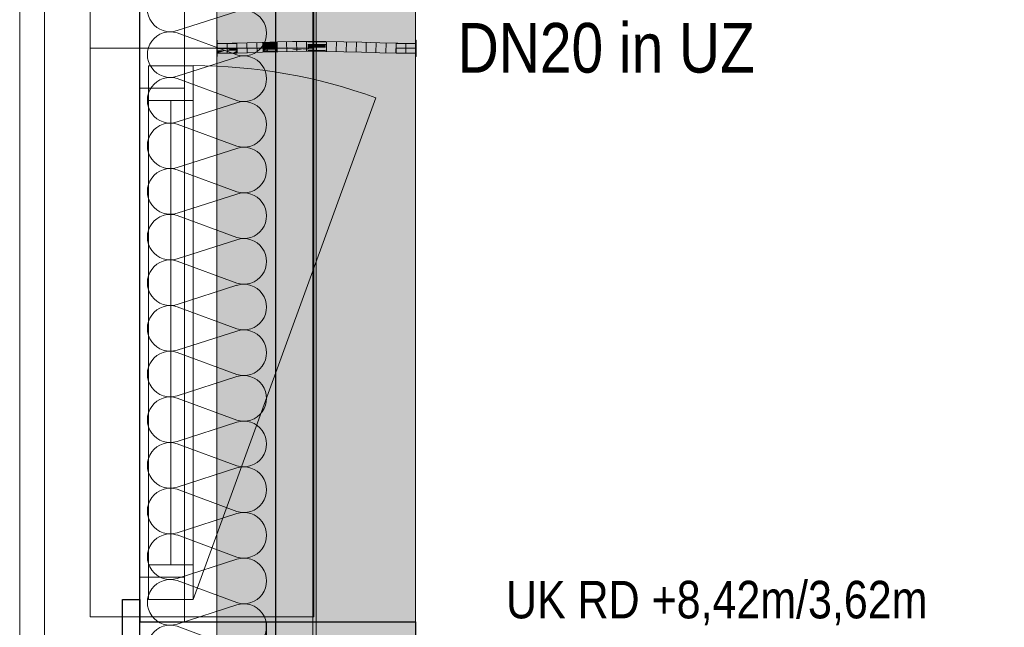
# Model space of a CAD drawing. Extents: x -1920 to 300, y 62 to 656.
# Tile 39 of 60: x -1822 to -1802, y 326 to 339. Entities that reach past the tile are written whole.
import ezdxf
from ezdxf.lldxf.tags import DXFTag

# ---------------------------------------------------------------- set-up
doc = ezdxf.new("R2010")
doc.units = 0
doc.layers.get('0').update_dxf_attribs({"lineweight": 35})
for name, color, linetype, lineweight, true_color in [('00_Beschriftung UZ', 3, 'Continuous', 13, 0x00ff00), ('30 -33 Aussenwände- 7 Fassade_ Elemente', 7, 'Continuous', 9, 0x00aacc), ('30 -35 Decken- 1 Konstruktion-Träger- Stahlbeton', 7, 'grob-A06G9HJG8I', 13, 0x33aa00), ('E_Leerrohr 20', 7, 'Continuous', 13, 0xcc0099), ('E_Leerrohr 20-Shading', 7, 'Continuous', 13, 0xcc0099)]:
    doc.layers.add(name, color=color, linetype=linetype, lineweight=lineweight, true_color=true_color)
doc.layers.add('70 -71 Achsen- 1 Gebäudeachsen', color=7, linetype='STRICHPUNKT2-A06G9HJF8I', lineweight=18)
doc.layers.add('Detailelementbeschriftung', color=7, linetype='Continuous', lineweight=9)
doc.layers.add('iwb_Schraffur_Unterzug', color=7, linetype='Continuous', lineweight=5, true_color=0xffffcc, plot=False)
doc.styles.get("Standard").update_dxf_attribs({"font": 'ARIALN.TTF'})
tags = doc.linetypes.add('grob-A06G9HJG8I', pattern=[14, 3, -8, 3]).pattern_tags.tags
tags[8:9] = [DXFTag(74, 4), DXFTag(75, 0), DXFTag(340, '0'), DXFTag(46, 0.0), DXFTag(50, 0.0), DXFTag(44, 0.0), DXFTag(45, 0.0)]
tags[6:7] = [DXFTag(74, 4), DXFTag(75, 0), DXFTag(340, '0'), DXFTag(46, 0.0), DXFTag(50, 0.0), DXFTag(44, 0.0), DXFTag(45, 0.0)]
tags[4:5] = [DXFTag(74, 4), DXFTag(75, 0), DXFTag(340, '0'), DXFTag(46, 0.0), DXFTag(50, 0.0), DXFTag(44, 0.0), DXFTag(45, 0.0)]
tags = doc.linetypes.add('STRICHPUNKT2', pattern=[12.7, 6.35, -3.175, 0, -3.175]).pattern_tags.tags
tags[10:11] = [DXFTag(74, 4), DXFTag(75, 0), DXFTag(340, '0'), DXFTag(46, 0.0), DXFTag(50, 0.0), DXFTag(44, 0.0), DXFTag(45, 0.0)]
tags[8:9] = [DXFTag(74, 4), DXFTag(75, 0), DXFTag(340, '0'), DXFTag(46, 0.0), DXFTag(50, 0.0), DXFTag(44, 0.0), DXFTag(45, 0.0)]
tags[6:7] = [DXFTag(74, 4), DXFTag(75, 0), DXFTag(340, '0'), DXFTag(46, 0.0), DXFTag(50, 0.0), DXFTag(44, 0.0), DXFTag(45, 0.0)]
tags[4:5] = [DXFTag(74, 4), DXFTag(75, 0), DXFTag(340, '0'), DXFTag(46, 0.0), DXFTag(50, 0.0), DXFTag(44, 0.0), DXFTag(45, 0.0)]
tags = doc.linetypes.add('STRICHPUNKT2-A06G9HJF8I', pattern=[12.7, 6.35, -3.175, 0, -3.175]).pattern_tags.tags
tags[10:11] = [DXFTag(74, 4), DXFTag(75, 0), DXFTag(340, '0'), DXFTag(46, 0.0), DXFTag(50, 0.0), DXFTag(44, 0.0), DXFTag(45, 0.0)]
tags[8:9] = [DXFTag(74, 4), DXFTag(75, 0), DXFTag(340, '0'), DXFTag(46, 0.0), DXFTag(50, 0.0), DXFTag(44, 0.0), DXFTag(45, 0.0)]
tags[6:7] = [DXFTag(74, 4), DXFTag(75, 0), DXFTag(340, '0'), DXFTag(46, 0.0), DXFTag(50, 0.0), DXFTag(44, 0.0), DXFTag(45, 0.0)]
tags[4:5] = [DXFTag(74, 4), DXFTag(75, 0), DXFTag(340, '0'), DXFTag(46, 0.0), DXFTag(50, 0.0), DXFTag(44, 0.0), DXFTag(45, 0.0)]

# ---------------------------------------------------------------- blocks, each defined once
blk = doc.blocks.new('Shading-A06G9GZF8I', base_point=(-1816.303, 338.153))
at = {"layer": 'E_Leerrohr 20-Shading', "color": 223, "true_color": 0xc67fb4}
for points in [[(-1817.521, 338.216), (-1817.522, 338.245), (-1817.825, 338.215), (-1817.825, 338.242)], [(-1817.218, 338.223), (-1817.219, 338.252), (-1817.521, 338.216), (-1817.522, 338.245)], [(-1817.521, 338.216), (-1817.218, 338.222), (-1817.521, 338.216), (-1817.218, 338.223)], [(-1816.914, 338.231), (-1816.915, 338.261), (-1817.218, 338.222), (-1817.219, 338.252)], [(-1816.915, 338.261), (-1816.914, 338.231), (-1816.694, 338.267), (-1816.694, 338.259)], [(-1816.694, 338.259), (-1816.914, 338.231), (-1816.694, 338.238)], [(-1816.694, 338.259), (-1816.61, 338.27), (-1816.694, 338.267)], [(-1816.609, 338.243), (-1816.61, 338.27), (-1816.694, 338.239), (-1816.694, 338.259)], [(-1816.609, 338.241), (-1816.609, 338.243), (-1816.694, 338.238), (-1816.694, 338.239)], [(-1816.694, 338.238), (-1816.609, 338.24), (-1816.609, 338.241)], [(-1816.305, 338.256), (-1816.305, 338.277), (-1816.609, 338.243), (-1816.61, 338.27)], [(-1816.609, 338.241), (-1816.305, 338.25), (-1816.609, 338.243), (-1816.305, 338.256)], [(-1816.609, 338.24), (-1816.305, 338.248), (-1816.609, 338.241), (-1816.305, 338.25)], [(-1815.999, 338.262), (-1815.999, 338.281), (-1816.305, 338.256), (-1816.305, 338.277)], [(-1816.305, 338.25), (-1815.999, 338.256), (-1816.305, 338.256), (-1815.999, 338.262)], [(-1816.305, 338.248), (-1815.999, 338.252), (-1816.305, 338.25), (-1815.999, 338.256)], [(-1815.999, 338.262), (-1815.816, 338.261), (-1815.999, 338.281), (-1815.816, 338.28)], [(-1815.999, 338.256), (-1815.636, 338.255), (-1815.999, 338.262), (-1815.636, 338.26)], [(-1815.999, 338.252), (-1815.636, 338.25), (-1815.999, 338.256), (-1815.636, 338.255)], [(-1815.816, 338.261), (-1815.636, 338.26), (-1815.816, 338.28), (-1815.635, 338.279)], [(-1815.273, 338.248), (-1815.272, 338.273), (-1815.636, 338.26), (-1815.635, 338.279)], [(-1815.636, 338.255), (-1815.273, 338.247), (-1815.636, 338.26), (-1815.273, 338.248)], [(-1815.636, 338.25), (-1815.273, 338.243), (-1815.636, 338.255), (-1815.273, 338.247)], [(-1814.91, 338.236), (-1814.909, 338.263), (-1815.273, 338.247), (-1815.272, 338.273)], [(-1815.273, 338.247), (-1815.273, 338.243), (-1815.208, 338.245), (-1815.023, 338.237)], [(-1815.208, 338.245), (-1815.055, 338.238), (-1814.91, 338.236), (-1814.91, 338.234)], [(-1814.548, 338.225), (-1814.547, 338.253), (-1814.91, 338.236), (-1814.909, 338.263)], [(-1814.91, 338.234), (-1814.548, 338.224), (-1814.91, 338.236), (-1814.548, 338.225)], [(-1814.186, 338.216), (-1814.186, 338.246), (-1814.548, 338.225), (-1814.547, 338.253)], [(-1814.548, 338.224), (-1814.186, 338.216), (-1814.548, 338.225)], [(-1813.825, 338.213), (-1813.825, 338.242), (-1814.186, 338.216), (-1814.186, 338.246)], [(-1817.825, 338.214), (-1817.825, 338.213), (-1817.521, 338.216)], [(-1817.825, 338.042), (-1817.519, 338.047), (-1817.825, 338.072), (-1817.519, 338.074)], [(-1817.825, 338.042), (-1817.519, 338.045), (-1817.519, 338.047)], [(-1817.214, 338.052), (-1817.214, 338.081), (-1817.519, 338.045), (-1817.519, 338.074)], [(-1816.909, 338.061), (-1816.91, 338.09), (-1817.214, 338.052), (-1817.214, 338.081)], [(-1816.909, 338.061), (-1816.692, 338.067), (-1816.91, 338.09), (-1816.693, 338.096)], [(-1816.693, 338.096), (-1816.693, 338.084), (-1816.606, 338.099), (-1816.605, 338.089)], [(-1816.693, 338.084), (-1816.692, 338.067), (-1816.605, 338.089), (-1816.605, 338.07)], [(-1816.302, 338.102), (-1816.302, 338.106), (-1816.605, 338.089), (-1816.606, 338.099)], [(-1816.605, 338.07), (-1816.301, 338.077), (-1816.605, 338.089), (-1816.302, 338.102)], [(-1815.999, 338.108), (-1815.999, 338.11), (-1816.302, 338.102), (-1816.302, 338.106)], [(-1816.301, 338.077), (-1815.999, 338.081), (-1816.302, 338.102), (-1815.999, 338.108)], [(-1815.999, 338.11), (-1815.999, 338.108), (-1815.819, 338.109), (-1815.819, 338.107)], [(-1815.999, 338.108), (-1815.999, 338.081), (-1815.819, 338.107), (-1815.819, 338.08)], [(-1815.819, 338.109), (-1815.819, 338.107), (-1815.637, 338.107), (-1815.637, 338.105)], [(-1815.637, 338.109), (-1815.819, 338.109), (-1815.637, 338.107), (-1815.819, 338.109)], [(-1815.819, 338.107), (-1815.819, 338.08), (-1815.637, 338.105), (-1815.638, 338.079)], [(-1815.638, 338.079), (-1815.276, 338.073), (-1815.637, 338.105), (-1815.276, 338.095)], [(-1815.276, 338.095), (-1815.276, 338.102), (-1815.637, 338.105), (-1815.637, 338.109)], [(-1814.915, 338.063), (-1814.914, 338.092), (-1815.276, 338.073), (-1815.276, 338.102)], [(-1814.552, 338.053), (-1814.551, 338.083), (-1814.915, 338.063), (-1814.914, 338.092)], [(-1814.189, 338.046), (-1814.188, 338.075), (-1814.552, 338.053), (-1814.551, 338.083)], [(-1813.825, 338.042), (-1813.825, 338.072), (-1814.189, 338.046), (-1814.188, 338.075)]]:
    blk.add_solid(points, dxfattribs=at)
at = {"layer": 'E_Leerrohr 20-Shading', "color": 231, "true_color": 0xe17fc9}
for points in [[(-1816.912, 338.161), (-1816.914, 338.231), (-1817.216, 338.152), (-1817.218, 338.222)], [(-1816.912, 338.161), (-1816.693, 338.167), (-1816.914, 338.231), (-1816.694, 338.238)], [(-1816.694, 338.238), (-1816.694, 338.236), (-1816.609, 338.24), (-1816.609, 338.234)], [(-1816.694, 338.236), (-1816.693, 338.167), (-1816.609, 338.234), (-1816.608, 338.17)], [(-1816.304, 338.229), (-1816.305, 338.248), (-1816.609, 338.234), (-1816.609, 338.24)], [(-1816.608, 338.17), (-1816.303, 338.177), (-1816.609, 338.234), (-1816.304, 338.229)], [(-1815.999, 338.226), (-1815.999, 338.252), (-1816.304, 338.229), (-1816.305, 338.248)], [(-1816.304, 338.229), (-1816.303, 338.178), (-1815.999, 338.226), (-1815.999, 338.184)], [(-1815.636, 338.227), (-1815.636, 338.25), (-1815.999, 338.226), (-1815.999, 338.252)], [(-1815.999, 338.226), (-1815.999, 338.181), (-1815.817, 338.227), (-1815.817, 338.18)], [(-1815.817, 338.18), (-1815.637, 338.179), (-1815.817, 338.227), (-1815.636, 338.227)], [(-1815.636, 338.227), (-1815.637, 338.179), (-1815.273, 338.232), (-1815.274, 338.175)], [(-1815.273, 338.232), (-1815.273, 338.243), (-1815.636, 338.227), (-1815.636, 338.25)], [(-1815.274, 338.173), (-1815.023, 338.237), (-1815.273, 338.232)], [(-1815.274, 338.173), (-1814.912, 338.163), (-1815.023, 338.237), (-1814.91, 338.234)], [(-1815.023, 338.237), (-1815.273, 338.243), (-1815.273, 338.232)], [(-1814.549, 338.153), (-1814.548, 338.224), (-1814.912, 338.163), (-1814.91, 338.234)], [(-1814.187, 338.146), (-1814.186, 338.216), (-1814.549, 338.153), (-1814.548, 338.224)], [(-1817.52, 338.145), (-1817.521, 338.216), (-1817.825, 338.142), (-1817.825, 338.213)], [(-1817.667, 338.143), (-1817.52, 338.145), (-1817.825, 338.142)], [(-1817.825, 338.14), (-1817.667, 338.143), (-1817.825, 338.142)], [(-1817.825, 338.14), (-1817.825, 338.138), (-1817.731, 338.142), (-1817.646, 338.141)], [(-1817.586, 338.126), (-1817.646, 338.141), (-1817.825, 338.128), (-1817.825, 338.138)], [(-1817.52, 338.109), (-1817.586, 338.126), (-1817.825, 338.113), (-1817.825, 338.128)], [(-1817.825, 338.113), (-1817.825, 338.072), (-1817.52, 338.109), (-1817.519, 338.074)], [(-1817.731, 338.142), (-1817.646, 338.141), (-1817.667, 338.143), (-1817.553, 338.143)], [(-1817.553, 338.143), (-1817.52, 338.144), (-1817.667, 338.143), (-1817.52, 338.145)], [(-1817.52, 338.144), (-1817.646, 338.141), (-1817.52, 338.141)], [(-1817.52, 338.141), (-1817.646, 338.141), (-1817.52, 338.126), (-1817.586, 338.126)], [(-1817.586, 338.126), (-1817.52, 338.109), (-1817.52, 338.126)], [(-1817.216, 338.152), (-1817.218, 338.222), (-1817.52, 338.145), (-1817.521, 338.216)], [(-1817.216, 338.145), (-1817.216, 338.152), (-1817.52, 338.143), (-1817.52, 338.144)], [(-1817.216, 338.152), (-1817.216, 338.152), (-1817.52, 338.144), (-1817.52, 338.145)], [(-1817.216, 338.136), (-1817.216, 338.145), (-1817.52, 338.141), (-1817.52, 338.143)], [(-1817.216, 338.136), (-1817.52, 338.141), (-1817.215, 338.123), (-1817.52, 338.126)], [(-1817.52, 338.126), (-1817.52, 338.109), (-1817.215, 338.123), (-1817.215, 338.105)], [(-1817.52, 338.109), (-1817.519, 338.074), (-1817.215, 338.105), (-1817.214, 338.081)], [(-1817.216, 338.151), (-1817.067, 338.146), (-1816.912, 338.161), (-1816.911, 338.148)], [(-1817.216, 338.151), (-1816.912, 338.161), (-1817.216, 338.152)], [(-1817.067, 338.146), (-1817.216, 338.151), (-1817.216, 338.145)], [(-1816.911, 338.142), (-1817.067, 338.146), (-1817.216, 338.136), (-1817.216, 338.145)], [(-1816.911, 338.142), (-1817.216, 338.136), (-1816.911, 338.13)], [(-1816.911, 338.13), (-1817.216, 338.136), (-1816.911, 338.119), (-1817.215, 338.123)], [(-1817.215, 338.123), (-1817.215, 338.105), (-1816.911, 338.119), (-1816.91, 338.1)], [(-1817.214, 338.081), (-1816.91, 338.09), (-1817.215, 338.105), (-1816.91, 338.1)], [(-1817.067, 338.146), (-1816.911, 338.142), (-1816.911, 338.148)], [(-1816.743, 338.149), (-1816.693, 338.167), (-1816.911, 338.148), (-1816.912, 338.161)], [(-1816.777, 338.137), (-1816.743, 338.149), (-1816.911, 338.142), (-1816.911, 338.148)], [(-1816.777, 338.137), (-1816.911, 338.142), (-1816.804, 338.127), (-1816.911, 338.13)], [(-1816.804, 338.127), (-1816.911, 338.13), (-1816.83, 338.118), (-1816.911, 338.119)], [(-1816.911, 338.119), (-1816.91, 338.1), (-1816.83, 338.118), (-1816.883, 338.099)], [(-1816.91, 338.1), (-1816.91, 338.09), (-1816.883, 338.099)], [(-1816.883, 338.099), (-1816.91, 338.09), (-1816.693, 338.096)], [(-1816.88, 338.101), (-1816.883, 338.099), (-1816.611, 338.103), (-1816.606, 338.099)], [(-1816.606, 338.099), (-1816.883, 338.099), (-1816.693, 338.096)], [(-1816.628, 338.116), (-1816.83, 338.118), (-1816.611, 338.103), (-1816.88, 338.101)], [(-1816.804, 338.127), (-1816.83, 338.118), (-1816.638, 338.124), (-1816.628, 338.116)], [(-1816.638, 338.124), (-1816.65, 338.133), (-1816.804, 338.127), (-1816.777, 338.137)], [(-1816.777, 338.137), (-1816.65, 338.133), (-1816.743, 338.149), (-1816.671, 338.15)], [(-1816.671, 338.15), (-1816.693, 338.167), (-1816.743, 338.149)], [(-1816.607, 338.168), (-1816.608, 338.17), (-1816.693, 338.167)], [(-1816.607, 338.15), (-1816.607, 338.168), (-1816.671, 338.15), (-1816.693, 338.167)], [(-1816.607, 338.147), (-1816.607, 338.15), (-1816.67, 338.149), (-1816.671, 338.15)], [(-1816.65, 338.133), (-1816.606, 338.132), (-1816.67, 338.149), (-1816.607, 338.147)], [(-1816.606, 338.132), (-1816.65, 338.133), (-1816.606, 338.123), (-1816.638, 338.124)], [(-1816.606, 338.123), (-1816.638, 338.124), (-1816.606, 338.116), (-1816.628, 338.116)], [(-1816.606, 338.116), (-1816.628, 338.116), (-1816.606, 338.103), (-1816.611, 338.103)], [(-1816.611, 338.103), (-1816.606, 338.099), (-1816.606, 338.103)], [(-1816.303, 338.17), (-1816.303, 338.177), (-1816.607, 338.168), (-1816.608, 338.17)], [(-1816.303, 338.17), (-1816.607, 338.168), (-1816.303, 338.153), (-1816.607, 338.15)], [(-1816.303, 338.153), (-1816.607, 338.15), (-1816.302, 338.135), (-1816.607, 338.147)], [(-1816.607, 338.147), (-1816.606, 338.132), (-1816.302, 338.135), (-1816.302, 338.122)], [(-1816.302, 338.122), (-1816.606, 338.132), (-1816.302, 338.118), (-1816.606, 338.123)], [(-1816.302, 338.118), (-1816.606, 338.123), (-1816.302, 338.113), (-1816.606, 338.116)], [(-1816.302, 338.113), (-1816.606, 338.116), (-1816.302, 338.106), (-1816.606, 338.103)], [(-1816.606, 338.103), (-1816.606, 338.099), (-1816.302, 338.106)], [(-1816.303, 338.178), (-1816.303, 338.177), (-1815.999, 338.184), (-1815.999, 338.181)], [(-1815.999, 338.171), (-1815.999, 338.181), (-1816.303, 338.17), (-1816.303, 338.177)], [(-1815.999, 338.171), (-1816.303, 338.17), (-1815.999, 338.154), (-1816.303, 338.153)], [(-1815.999, 338.154), (-1816.303, 338.153), (-1815.999, 338.124), (-1816.302, 338.135)], [(-1815.999, 338.124), (-1816.302, 338.135), (-1815.999, 338.117), (-1816.302, 338.124)], [(-1816.302, 338.124), (-1816.302, 338.122), (-1815.999, 338.117), (-1815.999, 338.114)], [(-1816.067, 338.116), (-1816.302, 338.122), (-1816.302, 338.118)], [(-1816.11, 338.111), (-1815.999, 338.114), (-1816.302, 338.118), (-1816.067, 338.116)], [(-1816.11, 338.111), (-1816.302, 338.118), (-1816.302, 338.113)], [(-1816.302, 338.106), (-1816.11, 338.111), (-1816.302, 338.113)], [(-1815.999, 338.11), (-1816.11, 338.111), (-1816.302, 338.106)], [(-1815.999, 338.11), (-1815.999, 338.114), (-1816.11, 338.111)], [(-1815.999, 338.171), (-1815.817, 338.18), (-1815.999, 338.181)], [(-1815.817, 338.18), (-1815.999, 338.171), (-1815.818, 338.17)], [(-1815.898, 338.154), (-1815.999, 338.171), (-1815.999, 338.154)], [(-1815.818, 338.17), (-1815.999, 338.171), (-1815.818, 338.154), (-1815.898, 338.154)], [(-1815.999, 338.124), (-1815.898, 338.154), (-1815.999, 338.154)], [(-1815.999, 338.124), (-1815.741, 338.116), (-1815.898, 338.154), (-1815.681, 338.116)], [(-1815.999, 338.124), (-1815.999, 338.117), (-1815.666, 338.114), (-1815.637, 338.109)], [(-1815.999, 338.117), (-1815.999, 338.114), (-1815.637, 338.109)], [(-1815.637, 338.109), (-1815.999, 338.114), (-1815.819, 338.109)], [(-1815.999, 338.114), (-1815.999, 338.11), (-1815.819, 338.109)], [(-1815.637, 338.116), (-1815.637, 338.153), (-1815.681, 338.116), (-1815.898, 338.154)], [(-1815.817, 338.18), (-1815.818, 338.17), (-1815.637, 338.178), (-1815.637, 338.169)], [(-1815.637, 338.153), (-1815.637, 338.169), (-1815.818, 338.154), (-1815.818, 338.17)], [(-1815.637, 338.178), (-1815.637, 338.179), (-1815.817, 338.18)], [(-1815.741, 338.116), (-1815.666, 338.114), (-1815.681, 338.116)], [(-1815.637, 338.113), (-1815.637, 338.116), (-1815.666, 338.114), (-1815.681, 338.116)], [(-1815.666, 338.114), (-1815.637, 338.109), (-1815.637, 338.113)], [(-1815.274, 338.171), (-1815.274, 338.173), (-1815.637, 338.178), (-1815.637, 338.179)], [(-1815.637, 338.179), (-1815.274, 338.173), (-1815.274, 338.175)], [(-1815.637, 338.169), (-1815.275, 338.164), (-1815.637, 338.178), (-1815.274, 338.171)], [(-1815.637, 338.169), (-1815.637, 338.153), (-1815.275, 338.164), (-1815.275, 338.151)], [(-1815.275, 338.121), (-1815.275, 338.151), (-1815.637, 338.116), (-1815.637, 338.153)], [(-1815.276, 338.102), (-1815.275, 338.121), (-1815.637, 338.113), (-1815.637, 338.116)], [(-1815.275, 338.121), (-1815.276, 338.102), (-1814.913, 338.128), (-1814.914, 338.092)], [(-1815.275, 338.164), (-1814.912, 338.157), (-1815.274, 338.171), (-1814.912, 338.162)], [(-1815.275, 338.164), (-1815.275, 338.151), (-1814.912, 338.157), (-1814.912, 338.148)], [(-1814.912, 338.148), (-1815.275, 338.151), (-1814.913, 338.128), (-1815.275, 338.121)], [(-1814.912, 338.162), (-1814.912, 338.163), (-1815.274, 338.171), (-1815.274, 338.173)], [(-1814.913, 338.128), (-1814.914, 338.092), (-1814.55, 338.135), (-1814.551, 338.083)], [(-1814.55, 338.146), (-1814.912, 338.148), (-1814.55, 338.135), (-1814.913, 338.128)], [(-1814.55, 338.151), (-1814.549, 338.153), (-1814.912, 338.157), (-1814.912, 338.163)], [(-1814.912, 338.157), (-1814.912, 338.148), (-1814.55, 338.151), (-1814.55, 338.146)], [(-1814.55, 338.135), (-1814.551, 338.083), (-1814.187, 338.14), (-1814.188, 338.075)], [(-1814.187, 338.146), (-1814.549, 338.153), (-1814.55, 338.151)], [(-1814.55, 338.151), (-1814.55, 338.146), (-1814.187, 338.146), (-1814.187, 338.143)], [(-1814.187, 338.143), (-1814.55, 338.146), (-1814.187, 338.14), (-1814.55, 338.135)], [(-1814.187, 338.14), (-1814.188, 338.075), (-1813.825, 338.142), (-1813.825, 338.072)], [(-1813.825, 338.142), (-1813.825, 338.213), (-1814.187, 338.146), (-1814.186, 338.216)], [(-1813.825, 338.142), (-1814.187, 338.146), (-1814.187, 338.143)], [(-1814.187, 338.143), (-1814.187, 338.14), (-1813.825, 338.142)]]:
    blk.add_solid(points, dxfattribs=at)
blk = doc.blocks.new('Shading-A06G9GZH8I', base_point=(-1813.825, 338.142))
at = {"layer": 'E_Leerrohr 20-Shading', "color": 213, "true_color": 0xd67fc0}
for points in [[(-1814.219, 338.242), (-1814.219, 338.142), (-1813.825, 338.242), (-1813.825, 338.142)], [(-1813.819, 338.307), (-1813.825, 338.307), (-1813.819, 338.253), (-1813.825, 338.253)], [(-1813.825, 338.253), (-1813.825, 338.142), (-1813.819, 338.253), (-1813.819, 338.142)], [(-1813.825, 338.142), (-1814.219, 338.142), (-1813.825, 338.042), (-1814.219, 338.048)], [(-1814.219, 338.048), (-1814.219, 338.042), (-1813.825, 338.042)], [(-1813.819, 338.142), (-1813.825, 338.142), (-1813.819, 338.096), (-1813.825, 338.096)], [(-1813.819, 338.096), (-1813.825, 338.096), (-1813.819, 338.088), (-1813.825, 338.088)], [(-1813.825, 338.088), (-1813.825, 337.977), (-1813.819, 338.088), (-1813.819, 337.977)]]:
    blk.add_solid(points, dxfattribs=at)
blk = doc.blocks.new('Shading-A06G9GZJ8I', base_point=(-1817.825, 338.227))
at = {"layer": 'E_Leerrohr 20-Shading', "color": 213, "true_color": 0xd67fc0}
for points in [[(-1817.825, 338.26), (-1817.825, 338.307), (-1817.831, 338.26), (-1817.831, 338.307)], [(-1817.831, 338.26), (-1817.831, 338.256), (-1817.825, 338.26), (-1817.825, 338.256)], [(-1817.831, 338.256), (-1817.831, 338.229), (-1817.825, 338.256), (-1817.825, 338.229)], [(-1817.831, 338.142), (-1817.825, 338.142), (-1817.831, 338.229), (-1817.825, 338.229)], [(-1817.784, 338.229), (-1817.825, 338.242), (-1817.825, 338.227)], [(-1817.825, 338.242), (-1817.784, 338.229), (-1817.521, 338.242)], [(-1817.825, 338.227), (-1817.825, 338.158), (-1817.784, 338.229), (-1817.554, 338.154)], [(-1817.784, 338.229), (-1817.431, 338.242), (-1817.521, 338.242)], [(-1817.431, 338.242), (-1817.784, 338.229), (-1817.431, 338.152), (-1817.554, 338.154)], [(-1817.825, 338.12), (-1817.825, 338.142), (-1817.831, 338.12), (-1817.831, 338.142)], [(-1817.831, 338.107), (-1817.825, 338.107), (-1817.831, 338.12), (-1817.825, 338.12)], [(-1817.831, 338.107), (-1817.831, 338.094), (-1817.825, 338.107), (-1817.825, 338.094)], [(-1817.825, 338.094), (-1817.831, 338.094), (-1817.825, 338.073), (-1817.831, 338.073)], [(-1817.831, 338.073), (-1817.831, 337.977), (-1817.825, 338.073), (-1817.825, 337.977)], [(-1817.825, 338.158), (-1817.825, 338.149), (-1817.554, 338.154), (-1817.52, 338.142)], [(-1817.548, 338.143), (-1817.825, 338.149), (-1817.641, 338.142), (-1817.825, 338.145)], [(-1817.825, 338.145), (-1817.825, 338.142), (-1817.641, 338.142)], [(-1817.825, 338.14), (-1817.825, 338.101), (-1817.52, 338.142), (-1817.654, 338.098)], [(-1817.825, 338.14), (-1817.52, 338.142), (-1817.825, 338.141), (-1817.641, 338.142)], [(-1817.641, 338.142), (-1817.825, 338.142), (-1817.825, 338.141)], [(-1817.825, 338.101), (-1817.825, 338.042), (-1817.654, 338.098)], [(-1817.51, 338.047), (-1817.431, 338.095), (-1817.825, 338.042), (-1817.654, 338.098)], [(-1817.51, 338.047), (-1817.825, 338.042), (-1817.64, 338.042)], [(-1817.52, 338.142), (-1817.654, 338.098), (-1817.431, 338.142), (-1817.431, 338.095)], [(-1817.52, 338.142), (-1817.548, 338.143), (-1817.641, 338.142)], [(-1817.518, 338.042), (-1817.51, 338.047), (-1817.64, 338.042)], [(-1817.554, 338.154), (-1817.52, 338.142), (-1817.431, 338.152), (-1817.431, 338.142)], [(-1817.431, 338.047), (-1817.431, 338.05), (-1817.518, 338.042), (-1817.51, 338.047)], [(-1817.518, 338.042), (-1817.431, 338.042), (-1817.431, 338.047)], [(-1817.431, 338.05), (-1817.431, 338.095), (-1817.51, 338.047)]]:
    blk.add_solid(points, dxfattribs=at)
blk = doc.blocks.new('Referenz-A06G9HJH8I', base_point=(-1905.787, 86.892))
at = {"layer": '30 -33 Aussenwände- 7 Fassade_ Elemente', "color": 0, "linetype": 'Continuous', "lineweight": -2, "ltscale": 0.25}
for p, q in [((-1819.381, 270.642), (-1819.381, 353.142)), ((-1816.651, 350.892), (-1816.651, 272.892)), ((-1819.731, 325.392), (-1819.731, 327.042)), ((-1819.731, 327.042), (-1819.381, 327.042)), ((-1819.381, 327.042), (-1819.381, 326.592)), ((-1819.381, 326.592), (-1816.831, 326.592)), ((-1816.831, 326.592), (-1813.831, 326.592)), ((-1816.831, 325.392), (-1816.831, 326.592)), ((-1813.831, 326.592), (-1813.831, 325.392))]:
    blk.add_line(p, q, dxfattribs=at)
at = {"layer": '30 -33 Aussenwände- 7 Fassade_ Elemente', "color": 0, "linetype": 'Continuous', "ltscale": 0.13}
for p, q in [((-1821.801, 352.442), (-1821.801, 323.842)), ((-1821.801, 352.442), (-1821.801, 271.292)), ((-1815.901, 272.892), (-1815.901, 350.892)), ((-1813.831, 325.392), (-1813.831, 350.892)), ((-1821.301, 273.142), (-1821.301, 350.642)), ((-1819.381, 350.642), (-1819.381, 273.142)), ((-1819.381, 338.142), (-1819.381, 349.692)), ((-1818.481, 349.692), (-1818.481, 338.142)), ((-1818.631, 338.499), (-1817.431, 338.884)), ((-1817.431, 338.01), (-1818.631, 338.454)), ((-1818.481, 338.142), (-1819.381, 338.142)), ((-1819.381, 326.592), (-1819.381, 338.142)), ((-1818.481, 338.142), (-1818.481, 326.592)), ((-1818.631, 337.579), (-1817.431, 337.965)), ((-1819.206, 337.792), (-1818.306, 337.792)), ((-1819.206, 327.042), (-1819.206, 337.792)), ((-1818.306, 337.792), (-1818.306, 327.042)), ((-1817.431, 337.091), (-1818.631, 337.534)), ((-1818.631, 336.66), (-1817.431, 337.046)), ((-1817.431, 336.171), (-1818.631, 336.615)), ((-1818.631, 335.741), (-1817.431, 336.126)), ((-1817.431, 335.252), (-1818.631, 335.696)), ((-1818.631, 334.821), (-1817.431, 335.207)), ((-1817.431, 334.333), (-1818.631, 334.776)), ((-1818.631, 333.902), (-1817.431, 334.288)), ((-1817.431, 333.414), (-1818.631, 333.857)), ((-1818.631, 332.983), (-1817.431, 333.369)), ((-1817.431, 332.494), (-1818.631, 332.938)), ((-1818.631, 332.064), (-1817.431, 332.449)), ((-1817.431, 331.575), (-1818.631, 332.019)), ((-1818.631, 331.144), (-1817.431, 331.53)), ((-1817.431, 330.656), (-1818.631, 331.099)), ((-1818.631, 330.225), (-1817.431, 330.611)), ((-1817.431, 329.737), (-1818.631, 330.18)), ((-1818.631, 329.306), (-1817.431, 329.692)), ((-1817.431, 328.817), (-1818.631, 329.261)), ((-1818.631, 328.387), (-1817.431, 328.772)), ((-1817.431, 327.898), (-1818.631, 328.342)), ((-1818.631, 327.467), (-1817.431, 327.853)), ((-1817.431, 326.979), (-1818.631, 327.422)), ((-1818.306, 327.042), (-1819.206, 327.042)), ((-1818.631, 326.548), (-1817.431, 326.934)), ((-1818.481, 326.592), (-1819.381, 326.592)), ((-1817.431, 326.059), (-1818.631, 326.503))]:
    blk.add_line(p, q, dxfattribs=at)
at = {"layer": '30 -33 Aussenwände- 7 Fassade_ Elemente', "color": 0}
for p, q in [((-1820.381, 338.142), (-1820.381, 349.592)), ((-1815.881, 338.142), (-1815.881, 349.592)), ((-1819.381, 338.142), (-1819.381, 338.942)), ((-1818.481, 338.942), (-1818.481, 338.142)), ((-1820.381, 338.142), (-1819.381, 338.142)), ((-1820.381, 326.692), (-1820.381, 338.142)), ((-1819.381, 338.142), (-1819.381, 337.342)), ((-1818.481, 338.142), (-1819.381, 338.142)), ((-1818.481, 337.342), (-1818.481, 338.142)), ((-1815.881, 338.142), (-1818.481, 338.142)), ((-1815.881, 326.692), (-1815.881, 338.142)), ((-1819.206, 337.092), (-1819.206, 337.792)), ((-1819.206, 337.792), (-1818.306, 337.792)), ((-1818.306, 337.792), (-1818.306, 337.092)), ((-1819.381, 327.492), (-1819.381, 337.342)), ((-1819.381, 337.342), (-1818.481, 337.342)), ((-1819.206, 327.742), (-1819.206, 337.092)), ((-1819.206, 337.092), (-1818.306, 337.092)), ((-1818.756, 327.742), (-1818.756, 337.092)), ((-1818.306, 337.092), (-1818.306, 327.742)), ((-1818.306, 327.742), (-1819.206, 327.742)), ((-1819.206, 327.042), (-1819.206, 327.742)), ((-1818.306, 327.742), (-1818.306, 327.042)), ((-1819.381, 326.692), (-1819.381, 327.492)), ((-1819.381, 327.492), (-1818.481, 327.492)), ((-1818.481, 327.492), (-1818.481, 326.692)), ((-1818.306, 327.042), (-1819.206, 327.042)), ((-1819.381, 326.692), (-1820.381, 326.692)), ((-1818.481, 326.692), (-1819.381, 326.692)), ((-1818.481, 326.692), (-1815.881, 326.692))]:
    blk.add_line(p, q, dxfattribs=at)
at = {"layer": '30 -33 Aussenwände- 7 Fassade_ Elemente', "color": 0, "linetype": 'Continuous', "lineweight": 18, "ltscale": 0.18}
for p, q in [((-1819.381, 338.142), (-1819.381, 338.942)), ((-1818.481, 338.942), (-1818.481, 338.142)), ((-1818.481, 338.142), (-1819.381, 338.142)), ((-1819.381, 337.342), (-1819.381, 338.142)), ((-1818.481, 338.142), (-1818.481, 337.342)), ((-1819.206, 337.792), (-1818.306, 337.792)), ((-1819.206, 337.092), (-1819.206, 337.792)), ((-1818.306, 337.792), (-1818.306, 337.092)), ((-1818.481, 337.342), (-1819.381, 337.342)), ((-1818.306, 337.092), (-1819.206, 337.092)), ((-1818.756, 337.092), (-1818.756, 327.742)), ((-1819.206, 327.742), (-1818.306, 327.742)), ((-1819.206, 327.042), (-1819.206, 327.742)), ((-1818.306, 327.742), (-1818.306, 327.042)), ((-1819.381, 326.592), (-1819.381, 327.492)), ((-1819.381, 327.492), (-1818.481, 327.492)), ((-1818.481, 327.492), (-1818.481, 326.592)), ((-1818.306, 327.042), (-1819.206, 327.042)), ((-1818.481, 326.592), (-1819.381, 326.592))]:
    blk.add_line(p, q, dxfattribs=at)
at = {"layer": '30 -33 Aussenwände- 7 Fassade_ Elemente', "color": 0, "linetype": 'grob-A06G9HJG8I', "ltscale": 0.13}
blk.add_line((-1818.306, 327.042), (-1814.629, 337.144), dxfattribs=at)
at = {"layer": '30 -33 Aussenwände- 7 Fassade_ Elemente', "color": 0, "linetype": 'Continuous', "ltscale": 0.13}
for centre, major_axis, end_param in [((-1818.771, 338.936), (0.141, 0.437), 3.764652), ((-1817.29, 338.447), (-0.141, -0.437), 3.765224), ((-1818.771, 338.016), (0.141, 0.437), 3.764652), ((-1817.29, 337.528), (-0.141, -0.437), 3.765224), ((-1818.771, 337.097), (0.141, 0.437), 3.764652), ((-1817.29, 336.609), (-0.141, -0.437), 3.765224), ((-1818.771, 336.178), (0.141, 0.437), 3.764652), ((-1817.29, 335.689), (-0.141, -0.437), 3.765224), ((-1818.771, 335.259), (0.141, 0.437), 3.764652), ((-1817.29, 334.77), (-0.141, -0.437), 3.765224), ((-1818.771, 334.339), (0.141, 0.437), 3.764652), ((-1817.29, 333.851), (-0.141, -0.437), 3.765224), ((-1818.771, 333.42), (0.141, 0.437), 3.764652), ((-1817.29, 332.931), (-0.141, -0.437), 3.765224), ((-1818.771, 332.501), (0.141, 0.437), 3.764652), ((-1817.29, 332.012), (-0.141, -0.437), 3.765224), ((-1818.771, 331.582), (0.141, 0.437), 3.764652), ((-1817.29, 331.093), (-0.141, -0.437), 3.765224), ((-1818.771, 330.662), (0.141, 0.437), 3.764652), ((-1817.29, 330.174), (-0.141, -0.437), 3.765224), ((-1818.771, 329.743), (0.141, 0.437), 3.764652), ((-1817.29, 329.254), (-0.141, -0.437), 3.765224), ((-1818.771, 328.824), (0.141, 0.437), 3.764652), ((-1817.29, 328.335), (-0.141, -0.437), 3.765224), ((-1818.771, 327.904), (0.141, 0.437), 3.764652), ((-1817.29, 327.416), (-0.141, -0.437), 3.765224), ((-1818.771, 326.985), (0.141, 0.437), 3.764652), ((-1817.29, 326.497), (-0.141, -0.437), 3.765224), ((-1818.771, 326.066), (0.141, 0.437), 3.764652)]:
    blk.add_ellipse(centre, major_axis=major_axis, ratio=1, start_param=0, end_param=end_param, dxfattribs=at)
at = {"layer": '30 -33 Aussenwände- 7 Fassade_ Elemente', "color": 0, "linetype": 'grob-A06G9HJG8I', "ltscale": 0.13}
blk.add_ellipse((-1818.306, 327.042), major_axis=(3.677, 10.102), ratio=1, start_param=0, end_param=0.349066, dxfattribs=at)
at = {"layer": '30 -35 Decken- 1 Konstruktion-Träger- Stahlbeton', "color": 0}
for p, q in [((-1817.831, 433.642), (-1817.831, 242.642)), ((-1813.831, 433.642), (-1813.831, 242.642))]:
    blk.add_line(p, q, dxfattribs=at)
at = {"layer": '70 -71 Achsen- 1 Gebäudeachsen', "color": 0, "linetype": 'STRICHPUNKT2-A06G9HJF8I', "ltscale": 0.18}
blk.add_line((-1815.831, 590.612), (-1815.831, 90.892), dxfattribs=at)
at = {"layer": '00_Beschriftung UZ', "color": 0, "linetype": 'Continuous', "ltscale": 0.13, "insert": (-1812.008, 327.418), "char_height": 0.75516, "attachment_point": 1}
blk.add_mtext('{\\fArial Narrow;UK RD +8,42m/3,62m}', dxfattribs=at)
blk = doc.blocks.new('Referenz-A06G9HJJ8I', base_point=(-1817.831, 154.592))
at = {"layer": 'iwb_Schraffur_Unterzug', "linetype": 'Continuous', "ltscale": 0.13}
blk.add_solid([(-1817.831, 242.642), (-1817.831, 546.142), (-1813.831, 242.642), (-1813.831, 546.142)], dxfattribs=at)
blk = doc.blocks.new('Flexrohr-A06G9ID18I', base_point=(-1817.825, 338.042))
at = {"color": 0, "linetype": 'ByBlock', "lineweight": -2, "ltscale": 0.13}
for p, q in [((-1817.522, 338.245), (-1817.825, 338.242)), ((-1817.825, 338.242), (-1817.825, 338.042)), ((-1817.824, 338.236), (-1817.824, 338.048)), ((-1817.625, 338.238), (-1817.623, 338.05)), ((-1817.219, 338.252), (-1817.522, 338.245)), ((-1817.426, 338.241), (-1817.422, 338.053)), ((-1817.226, 338.246), (-1817.221, 338.058)), ((-1816.915, 338.261), (-1817.219, 338.252)), ((-1817.027, 338.251), (-1817.021, 338.063)), ((-1816.61, 338.27), (-1816.915, 338.261)), ((-1816.827, 338.257), (-1816.821, 338.069)), ((-1816.627, 338.263), (-1816.622, 338.075)), ((-1816.305, 338.277), (-1816.61, 338.27)), ((-1816.426, 338.268), (-1816.422, 338.08)), ((-1815.999, 338.281), (-1816.305, 338.277)), ((-1816.226, 338.272), (-1816.223, 338.084)), ((-1816.025, 338.275), (-1816.024, 338.087)), ((-1815.635, 338.279), (-1815.999, 338.281)), ((-1815.824, 338.274), (-1815.825, 338.086)), ((-1815.272, 338.273), (-1815.635, 338.279)), ((-1815.623, 338.273), (-1815.625, 338.085)), ((-1815.423, 338.269), (-1815.426, 338.081)), ((-1814.909, 338.263), (-1815.272, 338.273)), ((-1815.222, 338.265), (-1815.226, 338.077)), ((-1815.022, 338.26), (-1815.027, 338.072)), ((-1814.547, 338.253), (-1814.909, 338.263)), ((-1814.822, 338.255), (-1814.827, 338.067)), ((-1814.622, 338.249), (-1814.627, 338.061)), ((-1814.186, 338.246), (-1814.547, 338.253)), ((-1814.423, 338.245), (-1814.427, 338.057)), ((-1814.223, 338.24), (-1814.226, 338.052)), ((-1813.825, 338.242), (-1814.186, 338.246)), ((-1814.024, 338.238), (-1814.025, 338.05)), ((-1813.825, 338.242), (-1813.825, 338.042)), ((-1817.519, 338.045), (-1817.825, 338.042)), ((-1817.213, 338.052), (-1817.519, 338.045)), ((-1816.909, 338.061), (-1817.213, 338.052)), ((-1816.605, 338.07), (-1816.909, 338.061)), ((-1816.301, 338.077), (-1816.605, 338.07)), ((-1815.999, 338.081), (-1816.301, 338.077)), ((-1815.638, 338.079), (-1815.999, 338.081)), ((-1815.277, 338.073), (-1815.638, 338.079)), ((-1814.915, 338.063), (-1815.277, 338.073)), ((-1814.552, 338.053), (-1814.915, 338.063)), ((-1814.189, 338.046), (-1814.552, 338.053)), ((-1813.825, 338.042), (-1814.189, 338.046))]:
    blk.add_line(p, q, dxfattribs=at)
blk = doc.blocks.new('Einzeiliger Text-A06G9ID38I', base_point=(-1812.98, 337.652))
at = {"color": 0, "lineweight": -2, "insert": (-1812.98, 338.652), "char_height": 1, "attachment_point": 1}
blk.add_mtext('{\\fArial Narrow;DN20 in UZ}', dxfattribs=at)
blk = doc.blocks.new('Enddeckel-A06G9ID58I', base_point=(-1817.831, 337.977))
at = {"color": 0, "linetype": 'ByBlock', "lineweight": -2, "ltscale": 0.13}
for p, q in [((-1817.825, 338.307), (-1817.831, 338.307)), ((-1817.831, 338.211), (-1817.831, 338.307)), ((-1817.825, 338.211), (-1817.825, 338.307)), ((-1817.431, 338.242), (-1817.825, 338.242)), ((-1817.825, 338.184), (-1817.825, 338.242)), ((-1817.431, 338.184), (-1817.431, 338.242)), ((-1817.831, 338.074), (-1817.831, 338.211)), ((-1817.831, 337.977), (-1817.831, 338.074)), ((-1817.825, 338.074), (-1817.825, 338.211)), ((-1817.825, 338.101), (-1817.825, 338.184)), ((-1817.825, 338.042), (-1817.825, 338.101)), ((-1817.825, 337.977), (-1817.825, 338.074)), ((-1817.825, 338.042), (-1817.431, 338.042)), ((-1817.431, 338.101), (-1817.431, 338.184)), ((-1817.431, 338.042), (-1817.431, 338.101)), ((-1817.831, 337.977), (-1817.825, 337.977))]:
    blk.add_line(p, q, dxfattribs=at)
at = {"color": 0, "linetype": 'STRICHPUNKT2', "lineweight": 5, "ltscale": 0.13}
blk.add_line((-1817.825, 338.142), (-1817.431, 338.142), dxfattribs=at)
blk = doc.blocks.new('Enddeckel-A06G9ID78I', base_point=(-1814.219, 337.977))
at = {"color": 0, "linetype": 'ByBlock', "lineweight": -2, "ltscale": 0.13}
for p, q in [((-1813.825, 338.242), (-1814.219, 338.242)), ((-1814.219, 338.242), (-1814.219, 338.184)), ((-1813.819, 338.307), (-1813.825, 338.307)), ((-1813.825, 338.307), (-1813.825, 338.211)), ((-1813.825, 338.242), (-1813.825, 338.184)), ((-1813.819, 338.307), (-1813.819, 338.211)), ((-1814.219, 338.184), (-1814.219, 338.101)), ((-1814.219, 338.101), (-1814.219, 338.042)), ((-1814.219, 338.042), (-1813.825, 338.042)), ((-1813.825, 338.211), (-1813.825, 338.074)), ((-1813.825, 338.184), (-1813.825, 338.101)), ((-1813.825, 338.101), (-1813.825, 338.042)), ((-1813.825, 338.074), (-1813.825, 337.977)), ((-1813.819, 338.211), (-1813.819, 338.074)), ((-1813.819, 338.074), (-1813.819, 337.977)), ((-1813.825, 337.977), (-1813.819, 337.977))]:
    blk.add_line(p, q, dxfattribs=at)
at = {"color": 0, "linetype": 'STRICHPUNKT2', "lineweight": 5, "ltscale": 0.13}
blk.add_line((-1813.825, 338.142), (-1814.219, 338.142), dxfattribs=at)

msp = doc.modelspace()

# ---------------------------------------------------------------- block references
at = {"color": 8, "lineweight": 25, "ltscale": 0.25, "true_color": 0x808080}
for name, p in [('Referenz-A06G9HJH8I', (-1905.787, 86.892)), ('Referenz-A06G9HJJ8I', (-1817.831, 154.592))]:
    msp.add_blockref(name, p, dxfattribs=at)
at = {"layer": 'Detailelementbeschriftung', "ltscale": 0.13}
msp.add_blockref('Einzeiliger Text-A06G9ID38I', (-1812.98, 337.652), dxfattribs=at)
at = {"layer": 'E_Leerrohr 20'}
for name, p in [('Shading-A06G9GZJ8I', (-1817.825, 338.227)), ('Shading-A06G9GZF8I', (-1816.303, 338.153)), ('Shading-A06G9GZH8I', (-1813.825, 338.142))]:
    msp.add_blockref(name, p, dxfattribs=at)
at = {"layer": 'E_Leerrohr 20', "ltscale": 0.13}
for name, p in [('Enddeckel-A06G9ID58I', (-1817.831, 337.977)), ('Flexrohr-A06G9ID18I', (-1817.825, 338.042)), ('Enddeckel-A06G9ID78I', (-1814.219, 337.977))]:
    msp.add_blockref(name, p, dxfattribs=at)

doc.saveas('drawing.dxf')
